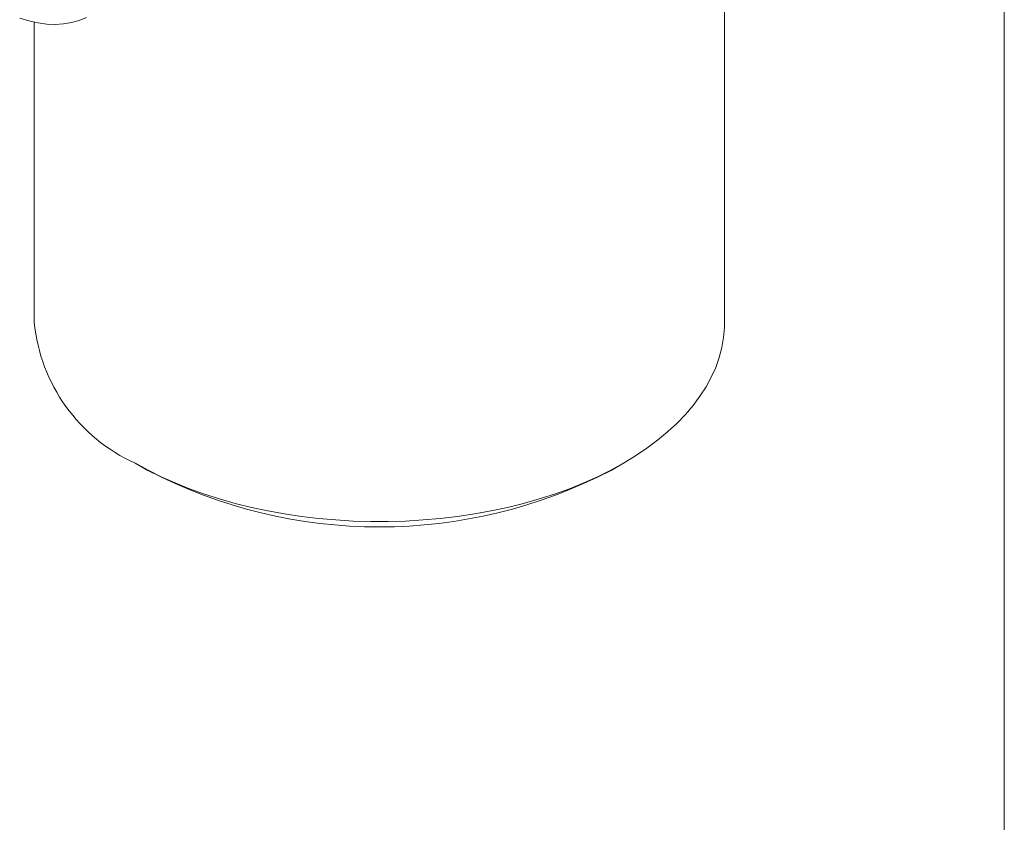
# Model space of a CAD drawing. Header units: millimetres. Extents: x 2 to 278, y 1 to 215.
# Tile 4 of 8: x 225 to 278, y 123 to 167. Entities that reach past the tile are written whole.
import ezdxf

# ---------------------------------------------------------------- set-up
doc = ezdxf.new("R2010")
doc.units = ezdxf.units.MM

msp = doc.modelspace()

# ---------------------------------------------------------------- linework, layer by layer
at = {"color": 7, "linetype": 'Continuous', "lineweight": 0}
for p, q in [((277.989, 0.903), (277.989, 214.645)), ((262.795, 150.614), (262.795, 194.162)), ((225.295, 166.918), (225.295, 150.614)), ((230.785, 142.962), (231.459, 142.573)), ((256.632, 142.573), (257.306, 142.962))]:
    msp.add_line(p, q, dxfattribs=at)
at = {"color": 7, "linetype": 'Continuous', "lineweight": 0, "flags": 128}
for points in [[(224.504, 167.138), (225.003, 166.987), (225.493, 166.88), (225.972, 166.816), (226.437, 166.797), (226.887, 166.822), (227.32, 166.891), (227.733, 167.004), (228.125, 167.161)], [(230.787, 142.96), (231.476, 142.583), (232.196, 142.225), (232.948, 141.89), (233.727, 141.576), (234.534, 141.286), (235.364, 141.02), (236.217, 140.779), (237.09, 140.562), (237.981, 140.372), (238.887, 140.208), (239.807, 140.07), (240.737, 139.96), (241.676, 139.877), (242.622, 139.821), (243.57, 139.794), (244.52, 139.794), (245.469, 139.821), (246.414, 139.877), (247.353, 139.96), (248.284, 140.07), (249.203, 140.208), (250.11, 140.372), (251.001, 140.562), (251.874, 140.779), (252.727, 141.02), (253.557, 141.286), (254.363, 141.576), (255.143, 141.89), (255.894, 142.225), (256.615, 142.583), (257.304, 142.96), (257.958, 143.358), (258.577, 143.774), (259.158, 144.208), (259.701, 144.658), (260.204, 145.123), (260.665, 145.603), (261.083, 146.095), (261.458, 146.599), (261.788, 147.113), (262.072, 147.637), (262.31, 148.168), (262.501, 148.705), (262.645, 149.247), (262.741, 149.792), (262.789, 150.34), (262.795, 150.614)]]:
    msp.add_lwpolyline(points, dxfattribs=at)
at = {"color": 7, "linetype": 'Continuous', "lineweight": 0}
for centre, radius, start, end in [((234.632, 151.516), 9.38, 185.5173, 245.8029), ((244.045, 166.798), 27.3, 242.55, 297.4553)]:
    msp.add_arc(centre, radius, start, end, dxfattribs=at)

doc.saveas('drawing.dxf')
